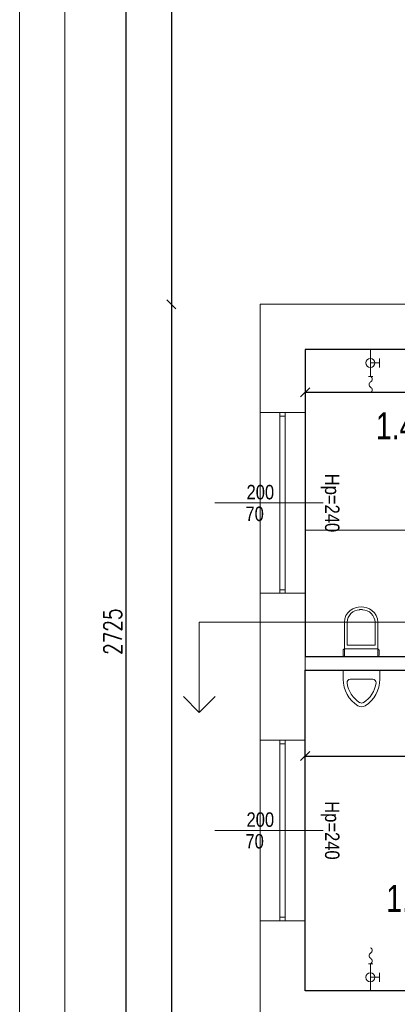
# Model space of a CAD drawing. Header units: metres. Extents: x 8472212 to 8494180, y 5728195 to 5779639.
# Tile 8 of 106: x 8475608 to 8476027, y 5730246 to 5731336. Entities that reach past the tile are written whole.
import ezdxf
from ezdxf.enums import TextEntityAlignment as Align

# ---------------------------------------------------------------- set-up
doc = ezdxf.new("R2010")
doc.units = ezdxf.units.M
doc.header["$MEASUREMENT"] = 0
doc.layers.get('0').update_dxf_attribs({"color": 250, "linetype": 'CONTINUOUS'})
doc.layers.get('Defpoints').update_dxf_attribs({"linetype": 'CONTINUOUS'})
doc.layers.add('!!powierzchnie', color=31, linetype='CONTINUOUS', plot=False)
for name, color, linetype, lineweight in [('!działowe', 253, 'CONTINUOUS', 13), ('!opisy', 255, 'CONTINUOUS', 9), ('!parapety', 21, 'CONTINUOUS', 9), ('!RZUTY ZABUDOWY HPL', 5, 'CONTINUOUS', 9), ('!stolarka zew', 4, 'CONTINUOUS', 9), ('!ściany konstrukcyjne', 7, 'CONTINUOUS', 18), ('0A_MJ_tabelka', 252, 'CONTINUOUS', 5), ('0A_NIEwidoczne', 222, 'CONTINUOUS', 0), ('A_WYPOSAZENIE_Nr_pióra__21', 7, 'CONTINUOUS', 0), ('opisy', 2, 'CONTINUOUS', 5), ('opisy ramki linie', 101, 'CONTINUOUS', 5)]:
    doc.layers.add(name, color=color, linetype=linetype, lineweight=lineweight)
doc.layers.add('!montaz', color=253, linetype='CONTINUOUS', lineweight=9, transparency=0.5)
doc.layers.add('A_WYPOSAZENIE', color=7, linetype='CONTINUOUS')
doc.styles.add('opis mały', font='ARIALN.TTF', dxfattribs={"height": 16})
doc.styles.get("Standard").update_dxf_attribs({"font": 'Simplex.SHX', "width": 0.75})
doc.dimstyles.new('ISO-25', dxfattribs={"dimtxt": 20, "dimasz": 10, "dimexe": 1.25, "dimexo": 0.625, "dimgap": 5, "dimtad": 1, "dimdec": 0, "dimtxsty": 'Standard', "dimblk": 'OBLIQUE', "dimcen": 2.5, "dimse1": 1, "dimse2": 1, "dimadec": 0, "dimazin": 0, "dimtfac": 1, "dimtdec": 0, "dimtmove": 0, "dimatfit": 3, "dimfxl": 1, "dimarcsym": 0})

# ---------------------------------------------------------------- blocks, each defined once
blk = doc.blocks.new('WC 20')
at = {"layer": 'A_WYPOSAZENIE_Nr_pióra__21', "color": 7, "linetype": 'Continuous', "lineweight": 0}
for p, q in [((185, 0), (-185, 0)), ((-185, 0), (-185, -380)), ((-170, 0), (-181, -1)), ((170, 0), (-170, 0)), ((181, -1), (170, 0)), ((185, -380), (185, 0)), ((-198, -9), (-200, -15)), ((-200, -15), (-200, -70)), ((-200, -70), (-198, -76)), ((-191, -4), (-198, -9)), ((-198, -76), (-191, -81)), ((-181, -1), (-191, -4)), ((-191, -81), (-181, -84)), ((-181, -84), (-170, -85)), ((-170, -85), (170, -85)), ((170, -85), (181, -84)), ((191, -4), (181, -1)), ((181, -84), (191, -81)), ((198, -9), (191, -4)), ((191, -81), (198, -76)), ((200, -15), (198, -9)), ((198, -76), (200, -70)), ((200, -70), (200, -15)), ((0, -125), (-155, -125)), ((-155, -125), (-155, -380)), ((155, -125), (0, -125)), ((155, -380), (155, -125)), ((-185, -380), (-181, -417)), ((-181, -417), (-168, -453)), ((168, -453), (181, -417)), ((181, -417), (185, -380)), ((-168, -453), (-147, -484)), ((-147, -484), (-120, -510)), ((-120, -510), (-93, -527)), ((-93, -527), (-63, -540)), ((-63, -540), (-32, -547)), ((-16, -519), (16, -519)), ((32, -547), (63, -540)), ((63, -540), (93, -527)), ((93, -527), (120, -510)), ((120, -510), (147, -484)), ((147, -484), (168, -453)), ((-32, -547), (0, -550)), ((0, -550), (32, -547))]:
    blk.add_line(p, q, dxfattribs=at)
for centre, start, end in [((-9, -373), 182.66, 267.3883), ((9, -373), 272.6117, 357.34)]:
    blk.add_arc(centre, 146, start, end, dxfattribs=at)
for p in [(155, -380), (-16, -519)]:
    blk.add_point(p, dxfattribs=at)
blk = doc.blocks.new('*U604')
at = {"layer": '!parapety'}
for p, q in [((7761.5, -4380.1), (7961.5, -4380.1)), ((7761.5, -4430.1), (7961.5, -4430.1))]:
    blk.add_line(p, q, dxfattribs=at)
at = {"layer": '!stolarka zew'}
for p, q in [((7961.5, -4402.1), (7761.5, -4402.1)), ((7765.5, -4402.1), (7765.5, -4408.1)), ((7957.5, -4402.1), (7957.5, -4408.1)), ((7961.5, -4408.1), (7761.5, -4408.1))]:
    blk.add_line(p, q, dxfattribs=at)
at = {"layer": '!ściany konstrukcyjne'}
for p, q in [((7761.5, -4430.1), (7761.5, -4380.1)), ((7961.5, -4430.1), (7961.5, -4380.1))]:
    blk.add_line(p, q, dxfattribs=at)
at = {"layer": 'opisy ramki linie'}
for p, q in [((7861.5, -4330.1), (7861.5, -4380.1)), ((7861.5, -4380.1), (7861.5, -4450.1))]:
    blk.add_line(p, q, dxfattribs=at)
at = {"layer": 'opisy', "style": 'opis mały', "flags": 8}
for tag, p in [('SZEROKOŚĆ_OKNO', (7857.5, -4365.1)), ('WYSOKOŚĆ_OKNO', (7881.5, -4363.9))]:
    blk.add_attdef(tag, p, '', height=16, rotation=90, dxfattribs=at)
blk.add_attdef('WYSOKOŚĆ_PARAPETU', text='', height=16, dxfattribs=at).set_placement((7861.5, -4460.1), align=Align.MIDDLE_CENTER)
blk = doc.blocks.new('_Oblique')
at = {"color": 0, "linetype": 'ByBlock', "lineweight": -2}
blk.add_line((-0.5, -0.5), (0.5, 0.5), dxfattribs=at)
blk = doc.blocks.new('*D474')
at = {"layer": '!opisy', "color": 0, "linetype": 'Continuous', "lineweight": -2, "transparency": 16777216}
blk.add_line((8475776.2, 5732020.5), (8475776.2, 5731020.5), dxfattribs=at)
at = {"layer": 'Defpoints', "color": 0, "linetype": 'Continuous', "transparency": 16777216}
for p in [(8476425.5, 5732020.5), (8475776.2, 5731020.5), (8476425.5, 5731020.5)]:
    blk.add_point(p, dxfattribs=at)
at = {"layer": '!opisy', "color": 0, "linetype": 'Continuous', "lineweight": -2, "transparency": 16777216, "xscale": 10, "yscale": 10, "zscale": 10}
for p, rotation in [((8475776.2, 5732020.5), 90), ((8475776.2, 5731020.5), 270)]:
    blk.add_blockref('_Oblique', p, dxfattribs=dict(at, rotation=rotation))
at = {"layer": '!opisy', "color": 0, "linetype": 'Continuous', "transparency": 16777216, "insert": (8475761.2, 5731520.5), "char_height": 20, "attachment_point": 5, "rotation": 90}
blk.add_mtext('1000', dxfattribs=at)
blk = doc.blocks.new('*D475')
at = {"layer": '!opisy', "color": 0, "linetype": 'Continuous', "lineweight": -2, "transparency": 16777216}
blk.add_line((8475776.2, 5731020.5), (8475776.2, 5729295.5), dxfattribs=at)
at = {"layer": 'Defpoints', "color": 0, "linetype": 'Continuous', "transparency": 16777216}
for p in [(8476025.5, 5731020.5), (8475776.2, 5729295.5), (8476025.5, 5729295.5)]:
    blk.add_point(p, dxfattribs=at)
at = {"layer": '!opisy', "color": 0, "linetype": 'Continuous', "lineweight": -2, "transparency": 16777216, "xscale": 10, "yscale": 10, "zscale": 10}
for p, rotation in [((8475776.2, 5731020.5), 90), ((8475776.2, 5729295.5), 270)]:
    blk.add_blockref('_Oblique', p, dxfattribs=dict(at, rotation=rotation))
at = {"layer": '!opisy', "color": 0, "linetype": 'Continuous', "transparency": 16777216, "insert": (8475761.2, 5730158), "char_height": 20, "attachment_point": 5, "rotation": 90}
blk.add_mtext('1725', dxfattribs=at)
blk = doc.blocks.new('*D476')
at = {"layer": '!opisy', "color": 0, "linetype": 'Continuous', "lineweight": -2, "transparency": 16777216}
blk.add_line((8475874.5, 5732151.5), (8476274.5, 5732151.5), dxfattribs=at)
at = {"layer": 'Defpoints', "color": 0, "linetype": 'Continuous', "transparency": 16777216}
for p in [(8476274.5, 5732151.5), (8475874.5, 5730862), (8476274.5, 5730862)]:
    blk.add_point(p, dxfattribs=at)
at = {"layer": '!opisy', "color": 0, "linetype": 'Continuous', "lineweight": -2, "transparency": 16777216, "xscale": 10, "yscale": 10, "zscale": 10, "rotation": 180}
blk.add_blockref('_Oblique', (8475874.5, 5732151.5), dxfattribs=at)
at = {"layer": '!opisy', "color": 0, "linetype": 'Continuous', "lineweight": -2, "transparency": 16777216, "xscale": 10, "yscale": 10, "zscale": 10}
blk.add_blockref('_Oblique', (8476274.5, 5732151.5), dxfattribs=at)
at = {"layer": '!opisy', "color": 0, "linetype": 'Continuous', "transparency": 16777216, "insert": (8476074.5, 5732166.5), "char_height": 20, "attachment_point": 5}
blk.add_mtext('400', dxfattribs=at)
blk = doc.blocks.new('*D496')
at = {"layer": '!opisy', "color": 0, "linetype": 'Continuous', "lineweight": -2, "transparency": 16777216}
blk.add_line((8475924.5, 5730520.3), (8476299.5, 5730520.3), dxfattribs=at)
at = {"layer": 'Defpoints', "color": 0, "linetype": 'Continuous', "transparency": 16777216}
for p in [(8475924.5, 5730615.5), (8476299.5, 5730615.5), (8476299.5, 5730520.3)]:
    blk.add_point(p, dxfattribs=at)
at = {"layer": '!opisy', "color": 0, "linetype": 'Continuous', "lineweight": -2, "transparency": 16777216, "xscale": 10, "yscale": 10, "zscale": 10, "rotation": 180}
blk.add_blockref('_Oblique', (8475924.5, 5730520.3), dxfattribs=at)
at = {"layer": '!opisy', "color": 0, "linetype": 'Continuous', "lineweight": -2, "transparency": 16777216, "xscale": 10, "yscale": 10, "zscale": 10}
blk.add_blockref('_Oblique', (8476299.5, 5730520.3), dxfattribs=at)
at = {"layer": '!opisy', "color": 0, "linetype": 'Continuous', "transparency": 16777216, "insert": (8476112, 5730535.3), "char_height": 20, "attachment_point": 5}
blk.add_mtext('375', dxfattribs=at)
blk = doc.blocks.new('Pisuar 20')
at = {"layer": 'A_WYPOSAZENIE_Nr_pióra__21', "color": 7, "linetype": 'Continuous', "lineweight": 0}
for p, q in [((-203, -102), (-203, 0)), ((203, 0), (-203, 0)), ((203, -102), (203, 0)), ((-125, -102), (125, -102))]:
    blk.add_line(p, q, dxfattribs=at)
for centre, radius, start, end in [((142, -102), 345, 180, 238.1092), ((-125, -137), 35.5, 90, 187.0582), ((-142, -102), 345, 301.8908, 0), ((125, -137), 35.5, 352.9418, 90), ((142, -102), 305, 187.5275, 238.1092), ((-142, -102), 305, 301.8908, 352.4725), ((0, -330), 76.1, 238.1092, 301.8908), ((0, -330), 35.5, 238.1092, 301.8908)]:
    blk.add_arc(centre, radius, start, end, dxfattribs=at)
blk = doc.blocks.new('*D506')
at = {"layer": '!opisy', "color": 0, "linetype": 'Continuous', "lineweight": -2, "transparency": 16777216}
blk.add_line((8475924.5, 5730923), (8476299.5, 5730923), dxfattribs=at)
at = {"layer": 'Defpoints', "color": 0, "linetype": 'Continuous', "transparency": 16777216}
for p in [(8476299.5, 5730923), (8475924.5, 5730770.5), (8476299.5, 5730770.5)]:
    blk.add_point(p, dxfattribs=at)
at = {"layer": '!opisy', "color": 0, "linetype": 'Continuous', "lineweight": -2, "transparency": 16777216, "xscale": 10, "yscale": 10, "zscale": 10, "rotation": 180}
blk.add_blockref('_Oblique', (8475924.5, 5730923), dxfattribs=at)
at = {"layer": '!opisy', "color": 0, "linetype": 'Continuous', "lineweight": -2, "transparency": 16777216, "xscale": 10, "yscale": 10, "zscale": 10}
blk.add_blockref('_Oblique', (8476299.5, 5730923), dxfattribs=at)
at = {"layer": '!opisy', "color": 0, "linetype": 'Continuous', "transparency": 16777216, "insert": (8476112, 5730938), "char_height": 20, "attachment_point": 5}
blk.add_mtext('375', dxfattribs=at)
blk = doc.blocks.new('*D509')
at = {"layer": '!opisy', "color": 0, "linetype": 'Continuous', "lineweight": -2, "transparency": 16777216}
blk.add_line((8478399.5, 5732201.5), (8475874.5, 5732201.5), dxfattribs=at)
at = {"layer": 'Defpoints', "color": 0, "linetype": 'Continuous', "transparency": 16777216}
for p in [(8475874.5, 5732201.5), (8478399.5, 5731912), (8475874.5, 5730912)]:
    blk.add_point(p, dxfattribs=at)
at = {"layer": '!opisy', "color": 0, "linetype": 'Continuous', "lineweight": -2, "transparency": 16777216, "xscale": 10, "yscale": 10, "zscale": 10, "rotation": 180}
blk.add_blockref('_Oblique', (8475874.5, 5732201.5), dxfattribs=at)
at = {"layer": '!opisy', "color": 0, "linetype": 'Continuous', "lineweight": -2, "transparency": 16777216, "xscale": 10, "yscale": 10, "zscale": 10}
blk.add_blockref('_Oblique', (8478399.5, 5732201.5), dxfattribs=at)
at = {"layer": '!opisy', "color": 0, "linetype": 'Continuous', "transparency": 16777216, "insert": (8477137, 5732216.5), "char_height": 20, "attachment_point": 5}
blk.add_mtext('2525', dxfattribs=at)
blk = doc.blocks.new('*D510')
at = {"layer": '!opisy', "color": 0, "linetype": 'Continuous', "lineweight": -2, "transparency": 16777216}
blk.add_line((8475726.2, 5729295.5), (8475726.2, 5732020.5), dxfattribs=at)
at = {"layer": 'Defpoints', "color": 0, "linetype": 'Continuous', "transparency": 16777216}
for p in [(8475726.2, 5732020.5), (8476425.5, 5732020.5), (8476025.5, 5729295.5)]:
    blk.add_point(p, dxfattribs=at)
at = {"layer": '!opisy', "color": 0, "linetype": 'Continuous', "lineweight": -2, "transparency": 16777216, "xscale": 10, "yscale": 10, "zscale": 10}
for p, rotation in [((8475726.2, 5732020.5), 90), ((8475726.2, 5729295.5), 270)]:
    blk.add_blockref('_Oblique', p, dxfattribs=dict(at, rotation=rotation))
at = {"layer": '!opisy', "color": 0, "linetype": 'Continuous', "transparency": 16777216, "insert": (8475711.2, 5730658), "char_height": 20, "attachment_point": 5, "rotation": 90}
blk.add_mtext('2725', dxfattribs=at)
blk = doc.blocks.new('*U424')
at = {"layer": '!parapety'}
for p, q in [((7761.5, -4380.1), (7961.5, -4380.1)), ((7761.5, -4430.1), (7961.5, -4430.1))]:
    blk.add_line(p, q, dxfattribs=at)
at = {"layer": '!stolarka zew'}
for p, q in [((7961.5, -4402.1), (7761.5, -4402.1)), ((7765.5, -4402.1), (7765.5, -4408.1)), ((7957.5, -4402.1), (7957.5, -4408.1)), ((7961.5, -4408.1), (7761.5, -4408.1))]:
    blk.add_line(p, q, dxfattribs=at)
at = {"layer": '!ściany konstrukcyjne'}
for p, q in [((7761.5, -4430.1), (7761.5, -4380.1)), ((7961.5, -4430.1), (7961.5, -4380.1))]:
    blk.add_line(p, q, dxfattribs=at)
at = {"layer": 'opisy ramki linie'}
for p, q in [((7861.5, -4330.1), (7861.5, -4380.1)), ((7861.5, -4380.1), (7861.5, -4450.1))]:
    blk.add_line(p, q, dxfattribs=at)
at = {"layer": 'opisy', "style": 'opis mały', "flags": 8}
for tag, p in [('SZEROKOŚĆ_OKNO', (7857.5, -4365.1)), ('WYSOKOŚĆ_OKNO', (7881.5, -4363.9))]:
    blk.add_attdef(tag, p, '', height=16, rotation=90, dxfattribs=at)
blk.add_attdef('WYSOKOŚĆ_PARAPETU', text='', height=16, dxfattribs=at).set_placement((7861.5, -4460.1), align=Align.MIDDLE_CENTER)
blk = doc.blocks.new('zawórczerpalny')
at = {"layer": '!montaz', "linetype": 'Continuous'}
for p, q in [((6631442.5, 5648482.7), (6631452.5, 5648482.7)), ((6631447.5, 5648472.7), (6631447.5, 5648482.7)), ((6631432.5, 5648475.5), (6631432.5, 5648470.5))]:
    blk.add_line(p, q, dxfattribs=at)
blk.add_lwpolyline([(6631414.7, 5648473, -0.564678), (6631420.6, 5648473, 0.564678), (6631426.5, 5648473, -0.564678), (6631432.5, 5648473), (6631462.4, 5648473)], format="xyb", dxfattribs=at)
blk.add_circle((6631447.5, 5648472.7), 5, dxfattribs=at)

msp = doc.modelspace()

# ---------------------------------------------------------------- linework, layer by layer
at = {"layer": '!!powierzchnie', "linetype": 'Continuous'}
for points in [[(8475924.5, 5730970.5), (8475924.5, 5730630.5), (8476299.5, 5730630.5), (8476299.5, 5730720.5), (8476639.5, 5730720.5), (8476639.5, 5730970.5), (8475924.5, 5730970.5)], [(8475924.5, 5730615.5), (8476299.5, 5730615.5), (8476299.5, 5730450.5), (8476639.5, 5730450.5), (8476639.5, 5730260.5), (8475924.5, 5730260.5), (8475924.5, 5730615.5)]]:
    msp.add_lwpolyline(points, dxfattribs=at)
at = {"layer": '!działowe', "linetype": 'Continuous'}
for p, q in [((8475924.5, 5730630.5), (8476299.5, 5730630.5)), ((8476299.5, 5730615.5), (8475924.5, 5730615.5))]:
    msp.add_line(p, q, dxfattribs=at)
at = {"layer": '!opisy', "linetype": 'Continuous'}
for p, q in [((8475807.1, 5730668.5), (8478454.6, 5730668.5)), ((8475807.1, 5730668.5), (8475807.1, 5730568.5)), ((8475807.1, 5730568.5), (8475789.5, 5730586.2)), ((8475807.1, 5730568.5), (8475824.8, 5730586.2))]:
    msp.add_line(p, q, dxfattribs=at)
at = {"layer": '!RZUTY ZABUDOWY HPL'}
for q in [(8476174.5, 5730770.5), (8476299.5, 5730770.5)]:
    msp.add_line((8475924.5, 5730770.5), q, dxfattribs=at)
at = {"layer": '!ściany konstrukcyjne', "linetype": 'Continuous'}
for p, q in [((8475874.5, 5730068.5), (8475874.5, 5730338)), ((8475924.5, 5730338), (8475924.5, 5730260.5)), ((8475924.5, 5730260.5), (8476925.5, 5730260.5))]:
    msp.add_line(p, q, dxfattribs=at)
for points in [[(8475874.5, 5730900.5), (8475874.5, 5731020.5), (8476274.5, 5731020.5), (8476274.5, 5731020.5), (8476274.5, 5731060.5)], [(8475924.5, 5730900.5), (8475924.5, 5730970.5), (8476324.5, 5730970.5)], [(8475874.5, 5730538), (8475874.5, 5730700.5)], [(8475924.5, 5730538), (8475924.5, 5730700.5)]]:
    msp.add_lwpolyline(points, dxfattribs=at)
at = {"layer": '0A_MJ_tabelka', "color": 7, "lineweight": 0}
msp.add_line((8475658, 5732344.8), (8475658, 5728244.8), dxfattribs=at)
at = {"layer": '0A_NIEwidoczne', "lineweight": 0}
msp.add_line((8475608, 5732394.8), (8475608, 5728194.8), dxfattribs=at)

# ---------------------------------------------------------------- block references
at = {"layer": '!montaz', "linetype": 'Continuous', "lineweight": 0, "xscale": -0.1, "yscale": 0.1, "zscale": 100, "rotation": 180}
msp.add_blockref('WC 20', (8475986.5, 5730630.5), dxfattribs=at)
at = {"layer": '!montaz', "linetype": 'Continuous', "lineweight": 0, "xscale": -0.1, "yscale": 0.1, "zscale": 100}
msp.add_blockref('Pisuar 20', (8475987, 5730615.5), dxfattribs=at)
at = {"layer": '!ściany konstrukcyjne'}
ref = msp.add_blockref('*U424', (8471494.4, 5738662), dxfattribs=dict(at, xscale=-1, rotation=90))
ref.add_attrib('WYSOKOŚĆ_OKNO', '70', (8475858.3, 5730780.5), dxfattribs={"layer": 'opisy', "height": 16, "style": 'opis mały'})
ref.add_attrib('WYSOKOŚĆ_PARAPETU', 'Hp=240', dxfattribs={"layer": 'opisy', "height": 16, "rotation": 270, "style": 'opis mały'}).set_placement((8475954.5, 5730800.5), align=Align.MIDDLE_CENTER)
ref.add_attrib('SZEROKOŚĆ_OKNO', '200', (8475859.5, 5730804.5), dxfattribs={"layer": 'opisy', "height": 16, "style": 'opis mały'})
ref = msp.add_blockref('*U604', (8471494.4, 5738299.5), dxfattribs=dict(at, xscale=-1, rotation=90))
ref.add_attrib('WYSOKOŚĆ_OKNO', '70', (8475858.3, 5730418), dxfattribs={"layer": 'opisy', "height": 16, "style": 'opis mały'})
ref.add_attrib('WYSOKOŚĆ_PARAPETU', 'Hp=240', dxfattribs={"layer": 'opisy', "height": 16, "rotation": 270, "style": 'opis mały'}).set_placement((8475954.5, 5730438), align=Align.MIDDLE_CENTER)
ref.add_attrib('SZEROKOŚĆ_OKNO', '200', (8475859.5, 5730442), dxfattribs={"layer": 'opisy', "height": 16, "style": 'opis mały'})
at = {"layer": 'A_WYPOSAZENIE', "linetype": 'Continuous', "xscale": -1, "rotation": 270}
msp.add_blockref('zawórczerpalny', (2827524.1, -900491.9), dxfattribs=at)
at = {"layer": 'A_WYPOSAZENIE', "linetype": 'Continuous', "rotation": 270}
msp.add_blockref('zawórczerpalny', (2827524.1, 12361722.9), dxfattribs=at)

# ---------------------------------------------------------------- texts
at = {"layer": '!opisy', "linetype": 'Continuous', "char_height": 30, "attachment_point": 1}
for s, insert in [('\\pi330.92;{\\fArial|b0|i0|c238|p34;1.4 WC DAMSKI}', (8475672.1, 5730900.9)), ('\\pi342.27;{\\fArial|b0|i0|c238|p34;1.5 WC MĘSKI}', (8475672.1, 5730377.6))]:
    msp.add_mtext_dynamic_manual_height_columns(s, width=889.628, gutter_width=12.5, heights=[0], dxfattribs=dict(at, insert=insert))

# ---------------------------------------------------------------- dimensions: what is measured, and where the dimension line sits
at = {"layer": '!opisy', "linetype": 'Continuous'}
for base, p1, p2, picture, middle in [((8475874.5, 5732201.5), (8478399.5, 5731912), (8475874.5, 5730912), '*D509', (8477137, 5732216.5)), ((8476299.5, 5730923), (8475924.5, 5730770.5), (8476299.5, 5730770.5), '*D506', (8476112, 5730938))]:
    dim = msp.add_linear_dim(base=base, p1=p1, p2=p2, dimstyle='ISO-25', dxfattribs=at)
    dim.commit()
    dim.dimension.update_dxf_attribs({"geometry": picture, "text_midpoint": middle})
for base, p1, p2, picture, middle in [((8476274.5, 5732151.5), (8475874.5, 5730862), (8476274.5, 5730862), '*D476', (8476074.5, 5732151.5)), ((8476299.5, 5730520.3), (8475924.5, 5730615.5), (8476299.5, 5730615.5), '*D496', (8476112, 5730520.3))]:
    dim = msp.add_linear_dim(base=base, p1=p1, p2=p2, dimstyle='ISO-25', dxfattribs=at)
    dim.commit()
    dim.dimension.update_dxf_attribs({"geometry": picture, "text_midpoint": middle, "dimtype": 160})
for base, p1, p2, picture, middle in [((8475726.2, 5732020.5), (8476025.5, 5729295.5), (8476425.5, 5732020.5), '*D510', (8475711.2, 5730658)), ((8475776.2, 5731020.5), (8476425.5, 5732020.5), (8476425.5, 5731020.5), '*D474', (8475761.2, 5731520.5)), ((8475776.2, 5729295.5), (8476025.5, 5731020.5), (8476025.5, 5729295.5), '*D475', (8475761.2, 5730158))]:
    dim = msp.add_linear_dim(base=base, p1=p1, p2=p2, angle=90, dimstyle='ISO-25', dxfattribs=at)
    dim.commit()
    dim.dimension.update_dxf_attribs({"geometry": picture, "text_midpoint": middle})

doc.saveas('drawing.dxf')
